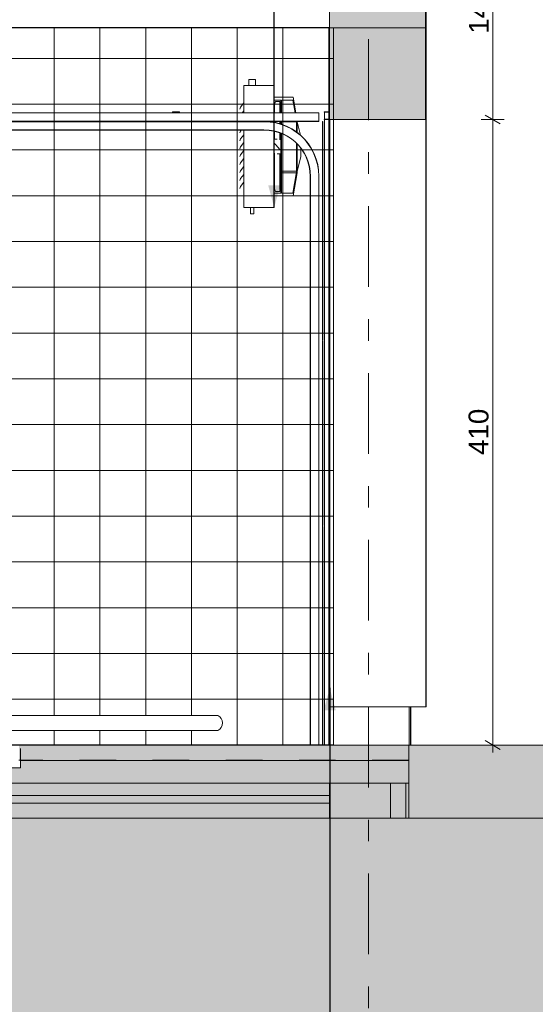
# Model space of a CAD drawing. Header units: centimetres. Extents: x -396 to 14490, y -515 to 1122.
# Tile 68 of 73: x 13399 to 13737, y -148 to 497. Entities that reach past the tile are written whole.
import ezdxf
from ezdxf.enums import TextEntityAlignment as Align

# ---------------------------------------------------------------- set-up
doc = ezdxf.new("R2010")
doc.units = ezdxf.units.CM
doc.header["$MEASUREMENT"] = 0
for name, pattern in [('DASHDOT', [25.4, 12.7, -6.35, 0, -6.35]), ('Przerywana (2)', [48, 24, -24]), ('Przerywana podwójnie', [109.361107, 52.916665, -21.166666, 14.111111, -21.166666]), ('Wipeout_Contour', [100, 0, -100])]:
    doc.linetypes.add(name, pattern=pattern)
for name, color, linetype in [('00 - SUFIT Z BLACHY', 7, 'Continuous'), ('131-Z Drogi', 7, 'Continuous'), ('299-A Wymiary Opisy', 7, 'Continuous'), ('410-K Osie główne', 7, 'Continuous'), ('420-K Ściany', 7, 'Continuous'), ('460 - Stropy', 7, 'Continuous'), ('Nowe_154-Z Ciepłociągi', 7, 'Continuous'), ('Nowe_Drzwi Archicad', 7, 'Continuous')]:
    doc.layers.add(name, color=color, linetype=linetype)
for name, color, linetype, lineweight in [('00 - SUFIT Z BLACHY_Nr_pióra__12', 7, 'Continuous', 13), ('00 - SUFIT Z BLACHY_Nr_pióra__30', 7, 'Continuous', 20), ('0_Nr_pióra__11', 7, 'Continuous', 0), ('0_Nr_pióra__12', 7, 'Continuous', 13), ('0_Nr_pióra__21', 7, 'Continuous', 20), ('0_Nr_pióra__23', 7, 'Continuous', 20), ('0_Nr_pióra__93', 9, 'Continuous', 20), ('131-Z Drogi_Nr_pióra__29', 7, 'Continuous', 20), ('299-A Wymiary Opisy_Nr_pióra__11', 7, 'Continuous', 0), ('410-K Osie główne_Nr_pióra__11', 7, 'Continuous', 0), ('420-K Ściany_Nr_pióra__12', 7, 'Continuous', 13), ('420-K Ściany_Nr_pióra__13', 7, 'Continuous', 25), ('420-K Ściany_Nr_pióra__27', 7, 'Continuous', 20), ('420-K Ściany_Nr_pióra__47', 7, 'Continuous', 20), ('420-K Ściany_Nr_pióra__7', 7, 'Continuous', 20), ('460 - Stropy_Nr_pióra__11', 7, 'Continuous', 0), ('460 - Stropy_Nr_pióra__29', 7, 'Continuous', 20), ('460 - Stropy_Nr_pióra__69', 7, 'Continuous', 20), ('460 - Stropy_Nr_pióra__9', 7, 'Continuous', 20), ('Nowe_154-Z Ciepłociągi_Nr_pióra__135', 5, 'Continuous', 13), ('Nowe_199-Z Wymiary i opisy_Nr_pióra__135', 5, 'Continuous', 20), ('Nowe_Drzwi Archicad_Nr_pióra__135', 5, 'Continuous', 13)]:
    doc.layers.add(name, color=color, linetype=linetype, lineweight=lineweight)
doc.layers.add('420-K Ściany_Nr_pióra__87', color=7, linetype='Continuous', lineweight=20, true_color=0xbfe1b7)
doc.layers.add('460 - Stropy_Nr_pióra__49', color=7, linetype='Continuous', lineweight=20, true_color=0xcfd8da)
doc.styles.add('STYL_AUTOMATYCZNY_1', font='arial.ttf')
doc.styles.add('STYL_AUTOMATYCZNY_2', font='arial.ttf')
doc.dimstyles.new('STYL_AUTOMATYCZNY__2', dxfattribs={"dimtxt": 13, "dimasz": 7.6, "dimexe": 0.18, "dimexo": 0.0625, "dimgap": 0, "dimtad": 1, "dimdec": 0, "dimzin": 0, "dimdsep": 46, "dimtxsty": 'STYL_AUTOMATYCZNY_1', "dimblk": 'ARROWHEAD_2', "dimblk1": 'ARROWHEAD_2', "dimblk2": 'ARROWHEAD_2', "dimcen": 0.09, "dimclrd": 7, "dimclre": 7, "dimclrt": 7, "dimadec": 0, "dimazin": 0, "dimtfac": 1, "dimtdec": 4, "dimtmove": 0, "dimatfit": 3, "dimfxl": 0, "dimtolj": 1, "dimtzin": 0, "dimarcsym": 0})
doc.dimstyles.new('STYL_AUTOMATYCZNY__3', dxfattribs={"dimtxt": 0.18, "dimasz": 14.592, "dimexe": 0.18, "dimexo": 0.0625, "dimgap": 0, "dimtad": 0, "dimtih": 1, "dimtoh": 1, "dimdec": 4, "dimzin": 0, "dimdsep": 46, "dimcen": 0.09, "dimadec": 0, "dimazin": 0, "dimtfac": 1, "dimtdec": 4, "dimtmove": 0, "dimatfit": 3, "dimldrblk": 'ARROWHEAD_5', "dimfxl": 0, "dimtolj": 1, "dimtzin": 0, "dimarcsym": 0})

# ---------------------------------------------------------------- blocks, each defined once
blk = doc.blocks.new('ElemPrzekroju_90_2', base_point=(13661.33, 21.87))
at = {"layer": '420-K Ściany', "linetype": 'Continuous', "lineweight": 0, "true_color": 0x000000}
blk.add_hatch(color=18, dxfattribs=at).paths.add_polyline_path([(13601.85, 431.87), (13664.85, 431.87), (13664.85, 491.87), (13601.85, 491.87)])
at = {"layer": '420-K Ściany_Nr_pióra__13', "color": 7, "linetype": 'Continuous', "lineweight": 25}
for q in [(13665.19, 491.87), (13665.04, 46.87)]:
    blk.add_line((13665.19, 46.87), q, dxfattribs=at)
at = {"layer": '420-K Ściany_Nr_pióra__27', "color": 7, "linetype": 'Continuous', "lineweight": 20}
blk.add_line((13664.85, 491.87), (13664.85, 431.87), dxfattribs=at)
at = {"layer": '420-K Ściany_Nr_pióra__27', "color": 7, "linetype": 'Continuous', "lineweight": 20, "flags": 128}
blk.add_lwpolyline([(13601.85, 491.87), (13601.85, 436.87), (13601.85, 431.87)], dxfattribs=at)
blk = doc.blocks.new('ElemPrzekroju_96_2', base_point=(13661.33, 21.87))
at = {"layer": '420-K Ściany', "linetype": 'Continuous', "lineweight": 0, "true_color": 0x000000}
for points in [[(13641.85, -3.18), (13601.85, -3.18), (13601.85, -138.13), (13641.85, -138.13)], [(13641.85, -3.13), (13641.85, -3.18), (13641.85, -138.13), (13641.9, -138.13), (13641.9, -3.13)], [(13651.9, -3.13), (13641.9, -3.13), (13641.9, -138.13), (13651.9, -138.13)], [(13653.9, -3.13), (13651.9, -3.13), (13651.9, -138.13), (13653.9, -138.13)]]:
    blk.add_hatch(color=18, dxfattribs=at).paths.add_polyline_path(points)
at = {"layer": '420-K Ściany_Nr_pióra__13', "color": 7, "linetype": 'Continuous', "lineweight": 25}
for p, q in [((13654.93, 46.87), (13654.93, 21.87)), ((13654.93, -78.13), (13654.93, -138.13)), ((13653.9, -138.13), (13654.93, -138.13))]:
    blk.add_line(p, q, dxfattribs=at)
at = {"layer": '420-K Ściany_Nr_pióra__27', "color": 7, "linetype": 'Przerywana (2)', "lineweight": 20}
blk.add_line((13641.9, -3.13), (13641.9, -138.13), dxfattribs=at)
at = {"layer": '420-K Ściany_Nr_pióra__27', "color": 7, "linetype": 'Continuous', "lineweight": 20}
for p in [(13601.85, -31.18), (13641.85, -138.13)]:
    blk.add_line(p, (13601.85, -138.13), dxfattribs=at)
at = {"layer": '420-K Ściany_Nr_pióra__27', "color": 7, "linetype": 'Continuous', "lineweight": 20, "flags": 128}
blk.add_lwpolyline([(13601.85, -3.18), (13601.85, -11.18), (13601.85, -16.18), (13601.85, -31.18)], dxfattribs=at)
at = {"layer": '420-K Ściany_Nr_pióra__47', "color": 7, "linetype": 'Continuous', "lineweight": 20}
for p, q in [((13651.9, -3.13), (13651.9, -138.13)), ((13653.9, -78.13), (13653.9, -138.13))]:
    blk.add_line(p, q, dxfattribs=at)
at = {"layer": '420-K Ściany_Nr_pióra__47', "color": 7, "linetype": 'Continuous', "lineweight": 20, "flags": 128}
blk.add_lwpolyline([(13653.9, -138.13), (13651.9, -138.13), (13641.9, -138.13)], dxfattribs=at)
at = {"layer": '420-K Ściany_Nr_pióra__7', "color": 7, "linetype": 'Continuous', "lineweight": 20}
blk.add_line((13641.9, -138.13), (13641.85, -138.13), dxfattribs=at)
at = {"layer": '420-K Ściany_Nr_pióra__7', "color": 7, "linetype": 'Continuous', "lineweight": 20, "flags": 128}
blk.add_lwpolyline([(13641.85, -3.13), (13641.85, -3.18), (13641.85, -138.13)], dxfattribs=at)
blk = doc.blocks.new('ElemPrzekroju_99_2', base_point=(13661.33, 21.87))
at = {"layer": '0_Nr_pióra__12', "color": 7, "linetype": 'Continuous', "lineweight": 13}
for p, q in [((13602.04, 21.87), (13602.04, 46.87)), ((13642.04, 46.87), (13642.09, 46.87)), ((13642.09, 46.87), (13652.09, 46.87)), ((13652.09, 46.87), (13654.09, 46.87)), ((13654.09, 46.87), (13654.09, 21.87))]:
    blk.add_line(p, q, dxfattribs=at)
at = {"layer": '0_Nr_pióra__23', "color": 7, "linetype": 'Continuous', "lineweight": 20, "flags": 128}
blk.add_lwpolyline([(13601.85, -3.13), (13641.85, -3.13), (13641.9, -3.13), (13651.9, -3.13), (13653.9, -3.13)], dxfattribs=at)
blk = doc.blocks.new('ElemPrzekroju_101_2', base_point=(13661.33, 21.87))
at = {"layer": '131-Z Drogi', "linetype": 'Continuous', "lineweight": 0, "true_color": 0x000000}
blk.add_hatch(color=18, dxfattribs=at).paths.add_polyline_path([(13976.78, 21.87), (13653.9, 21.87), (13653.9, -78.13), (13976.78, -78.13)])
at = {"layer": '131-Z Drogi_Nr_pióra__29', "color": 7, "linetype": 'Continuous', "lineweight": 20}
for p, q in [((13976.78, 21.87), (13653.9, 21.87)), ((13976.78, -78.13), (13653.9, -78.13))]:
    blk.add_line(p, q, dxfattribs=at)
at = {"layer": '131-Z Drogi_Nr_pióra__29', "color": 7, "linetype": 'Continuous', "lineweight": 20, "flags": 128}
blk.add_lwpolyline([(13653.9, 21.87), (13653.9, 11.87), (13653.9, 11.82), (13653.9, -3.13), (13653.9, -78.13)], dxfattribs=at)
blk = doc.blocks.new('ElemPrzekroju_102_2', base_point=(13661.33, 21.87))
at = {"layer": '460 - Stropy', "linetype": 'Continuous', "lineweight": 0, "true_color": 0x000000}
for points in [[(13653.9, 21.87), (13399.24, 21.87), (13399.24, 11.87), (13653.9, 11.87)], [(10602.63, -3.13), (10614.68, -3.13), (10614.68, -3.18), (10654.68, -3.18), (13601.85, -3.18), (13641.85, -3.18), (13641.85, -3.13), (13653.9, -3.13), (13653.9, 11.82), (13399.24, 11.82), (13399.24, 6.87), (11299.24, 6.87), (11299.24, 11.82), (10602.63, 11.82)], [(13653.9, 11.87), (13399.24, 11.87), (13399.24, 11.82), (13653.9, 11.82)], [(10654.68, -11.18), (13601.85, -11.18), (13601.85, -3.18), (10654.68, -3.18)], [(10654.68, -16.18), (13601.85, -16.18), (13601.85, -11.18), (10654.68, -11.18)], [(10654.68, -31.18), (13601.85, -31.18), (13601.85, -16.18), (10654.68, -16.18)]]:
    blk.add_hatch(color=18, dxfattribs=at).paths.add_polyline_path(points)
at = {"layer": '460 - Stropy_Nr_pióra__29', "color": 7, "linetype": 'Przerywana (2)', "lineweight": 20}
blk.add_line((13653.9, 11.87), (13399.24, 11.87), dxfattribs=at)
at = {"layer": '460 - Stropy_Nr_pióra__29', "color": 7, "linetype": 'Continuous', "lineweight": 20}
blk.add_line((13601.85, -3.18), (10654.68, -3.18), dxfattribs=at)
at = {"layer": '460 - Stropy_Nr_pióra__49', "color": 254, "linetype": 'Continuous', "lineweight": 20, "true_color": 0xcfd8da}
blk.add_line((13601.85, -31.18), (10654.68, -31.18), dxfattribs=at)
at = {"layer": '460 - Stropy_Nr_pióra__69', "color": 7, "linetype": 'Continuous', "lineweight": 20}
for p, q in [((13597.34, 21.87), (13399.24, 21.87)), ((13653.9, 21.87), (13597.35, 21.87)), ((13601.85, -11.18), (10654.68, -11.18)), ((13601.85, -16.18), (10654.68, -16.18))]:
    blk.add_line(p, q, dxfattribs=at)
at = {"layer": '460 - Stropy_Nr_pióra__9', "color": 7, "linetype": 'Continuous', "lineweight": 20}
blk.add_line((13653.9, 11.82), (13399.24, 11.82), dxfattribs=at)
blk = doc.blocks.new('ElemPrzekroju_148_2', base_point=(13661.33, 21.87))
at = {"layer": '00 - SUFIT Z BLACHY', "linetype": 'Continuous', "lineweight": 0, "true_color": 0x000000}
blk.add_hatch(color=18, dxfattribs=at).paths.add_polyline_path([(13601.85, 574.7), (13601.85, 491.87), (13664.85, 491.87), (13664.85, 574.71)])
at = {"layer": '00 - SUFIT Z BLACHY_Nr_pióra__12', "color": 7, "linetype": 'Continuous', "lineweight": 13}
blk.add_line((13665.19, 491.87), (13665.19, 574.04), dxfattribs=at)
at = {"layer": '00 - SUFIT Z BLACHY_Nr_pióra__30', "color": 7, "linetype": 'Continuous', "lineweight": 20}
for p, q in [((13664.85, 574.71), (13601.85, 574.7)), ((13601.85, 574.7), (13601.85, 491.87)), ((13664.85, 574.71), (13664.85, 491.87)), ((13664.85, 491.87), (13601.85, 491.87))]:
    blk.add_line(p, q, dxfattribs=at)
blk = doc.blocks.new('ElemPrzekroju_158_2', base_point=(13661.33, 21.87))
at = {"layer": '0_Nr_pióra__12', "color": 7, "linetype": 'Continuous', "lineweight": 13}
for p, q in [((13602.04, 46.87), (13602.04, 431.87)), ((13664.85, 431.87), (13665.04, 431.87)), ((13665.04, 431.87), (13665.04, 46.87)), ((13642.04, 46.87), (13602.04, 46.87)), ((13665.04, 46.87), (13654.09, 46.87))]:
    blk.add_line(p, q, dxfattribs=at)
at = {"layer": '0_Nr_pióra__23', "color": 7, "linetype": 'Continuous', "lineweight": 20}
blk.add_line((13664.85, 431.87), (13601.85, 431.87), dxfattribs=at)
blk = doc.blocks.new('ElemPrzekroju_160_2', base_point=(13661.33, 21.87))
at = {"layer": '0_Nr_pióra__11', "color": 7, "linetype": 'DASHDOT', "lineweight": 0}
blk.add_line((11299.24, 6.87), (13399.24, 6.87), dxfattribs=at)
at = {"layer": '0_Nr_pióra__11', "color": 7, "linetype": 'DASHDOT', "lineweight": 0, "flags": 128}
blk.add_lwpolyline([(13399.24, 6.87), (13399.24, 11.82), (13399.24, 11.87), (13399.24, 21.87)], dxfattribs=at)
blk = doc.blocks.new('ElemPrzekroju_161_2', base_point=(13661.33, 21.87))
at = {"layer": '460 - Stropy', "linetype": 'Continuous', "lineweight": 0, "true_color": 0x000000}
blk.add_hatch(color=18, dxfattribs=at).paths.add_polyline_path([(13398.24, 11.87), (13399.24, 11.87), (13399.24, 21.87), (13398.24, 21.87)])
at = {"layer": '460 - Stropy_Nr_pióra__11', "color": 7, "linetype": 'Continuous', "lineweight": 0}
for p, q in [((13399.24, 21.87), (13398.24, 21.87)), ((13399.24, 11.87), (13398.24, 11.87))]:
    blk.add_line(p, q, dxfattribs=at)
blk = doc.blocks.new('ElemPrzekroju_167_2', base_point=(13661.33, 21.87))
at = {"layer": '420-K Ściany_Nr_pióra__12', "color": 7, "linetype": 'Continuous', "lineweight": 13}
for p, q in [((13665.23, 46.87), (13665.23, 574.04)), ((13665.19, 46.87), (13665.23, 46.87))]:
    blk.add_line(p, q, dxfattribs=at)
blk = doc.blocks.new('ElemPrzekroju_169_2', base_point=(13661.33, 21.87))
at = {"layer": '420-K Ściany_Nr_pióra__13', "color": 7, "linetype": 'Continuous', "lineweight": 25}
blk.add_line((13601.85, 491.87), (10655.46, 491.87), dxfattribs=at)
blk = doc.blocks.new('ElemPrzekroju_185_2', base_point=(13661.33, 21.87))
at = {"layer": '420-K Ściany_Nr_pióra__87', "color": 9, "linetype": 'Continuous', "lineweight": 20, "true_color": 0xbfe1b7}
for p, q in [((13597.4, 46.87), (13597.39, 46.87)), ((13601.85, -138.13), (11351.56, -138.13))]:
    blk.add_line(p, q, dxfattribs=at)
blk = doc.blocks.new('ElemPrzekroju_230_2', base_point=(13661.33, 21.87))
at = {"layer": 'Nowe_154-Z Ciepłociągi_Nr_pióra__135', "color": 5, "linetype": 'Continuous', "lineweight": 13}
for p, q in [((13545.62, 436.27), (13545.62, 454.11)), ((13565.62, 454.11), (13545.62, 454.11)), ((13548.92, 458.11), (13549, 458.11)), ((13548.92, 454.11), (13548.92, 458.11)), ((13549, 458.11), (13549.22, 458.11)), ((13549.22, 458.11), (13549.57, 458.11)), ((13549.57, 458.11), (13550.02, 458.11)), ((13550.02, 458.11), (13550.55, 458.11)), ((13550.55, 458.11), (13551.12, 458.11)), ((13551.12, 458.11), (13551.69, 458.11)), ((13551.69, 458.11), (13552.22, 458.11)), ((13552.22, 458.11), (13552.68, 458.11)), ((13552.68, 458.11), (13553.03, 458.11)), ((13553.03, 458.11), (13553.25, 458.11)), ((13553.25, 458.11), (13553.32, 458.11)), ((13553.32, 454.11), (13553.32, 458.11)), ((13565.62, 436.27), (13565.62, 454.11)), ((13578.11, 446.49), (13565.62, 446.49)), ((13579.88, 436.27), (13578.11, 446.49)), ((13543.12, 438.71), (13543.52, 439.91)), ((13543.52, 439.91), (13545.62, 442.71)), ((13565.62, 444.59), (13569.88, 444.59)), ((13565.78, 440.81), (13565.75, 439.83)), ((13565.75, 439.83), (13565.75, 436.27)), ((13565.87, 441.73), (13565.78, 440.81)), ((13566.02, 442.52), (13565.87, 441.73)), ((13566.21, 443.12), (13566.02, 442.52)), ((13566.43, 443.5), (13566.21, 443.12)), ((13566.66, 443.63), (13566.43, 443.5)), ((13569.41, 443.63), (13566.66, 443.63)), ((13569.41, 436.27), (13569.41, 443.63)), ((13569.88, 444.59), (13569.88, 436.27)), ((13570.35, 436.27), (13570.35, 444.59)), ((13570.35, 444.59), (13577.86, 444.59)), ((13577.86, 444.59), (13579.31, 436.27)), ((13544.69, 436.27), (13545.62, 437.51)), ((13565.62, 429.95), (13565.62, 430.57)), ((13565.75, 430.57), (13565.75, 429.93)), ((13569.41, 429.05), (13569.41, 430.57)), ((13569.88, 430.57), (13569.88, 428.92)), ((13570.35, 428.79), (13570.35, 430.57)), ((13570.35, 430.3), (13580.28, 430.3)), ((13580.28, 430.57), (13580.28, 423.7)), ((13580.76, 423.32), (13580.76, 430.57)), ((13580.76, 430.3), (13582.93, 421.56)), ((13543.12, 423.11), (13543.52, 424.31)), ((13543.52, 424.31), (13543.94, 424.87)), ((13543.52, 419.11), (13545.62, 421.91)), ((13545.62, 374.11), (13545.62, 424.87)), ((13565.62, 374.11), (13565.62, 424.16)), ((13565.75, 424.13), (13565.75, 418.87)), ((13569.41, 418.43), (13569.41, 423.04)), ((13569.88, 422.86), (13569.88, 383.63)), ((13570.35, 383.63), (13570.35, 422.68)), ((13543.12, 417.91), (13543.52, 419.11)), ((13543.12, 412.71), (13543.52, 413.91)), ((13543.52, 413.91), (13545.62, 416.71)), ((13565.62, 418.87), (13567.64, 418.87)), ((13565.78, 416.12), (13565.75, 416.15)), ((13565.87, 416.02), (13565.78, 416.12)), ((13566.02, 415.86), (13565.87, 416.02)), ((13566.21, 415.66), (13566.02, 415.86)), ((13566.43, 415.42), (13566.21, 415.66)), ((13566.66, 415.16), (13566.43, 415.42)), ((13569.41, 412.21), (13566.66, 415.16)), ((13569.41, 418.87), (13569.88, 418.87)), ((13580.28, 416.18), (13580.28, 397.57)), ((13580.76, 396.97), (13580.76, 415.7)), ((13543.12, 407.51), (13543.52, 408.71)), ((13543.52, 408.71), (13545.62, 411.51)), ((13565.62, 409.35), (13565.75, 409.35)), ((13565.75, 388.4), (13565.75, 409.85)), ((13567.64, 409.35), (13569.88, 409.35)), ((13569.41, 409.35), (13569.41, 384.59)), ((13580.76, 397.92), (13583.12, 407.44)), ((13583.12, 412.96), (13583.12, 412.39)), ((13583.12, 412.39), (13583.12, 410.78)), ((13583.12, 410.78), (13583.12, 409.4)), ((13583.12, 409.4), (13583.12, 408.34)), ((13583.12, 408.34), (13583.12, 407.67)), ((13583.12, 407.67), (13583.12, 407.44)), ((13543.12, 402.31), (13543.52, 403.51)), ((13543.52, 403.51), (13545.62, 406.31)), ((13543.52, 398.31), (13545.62, 401.11)), ((13543.12, 397.11), (13543.52, 398.31)), ((13543.52, 393.11), (13545.62, 395.91)), ((13570.35, 397.92), (13580.28, 397.92)), ((13570.35, 396.97), (13580.18, 396.97)), ((13580.28, 397.57), (13577.86, 383.63)), ((13578.11, 381.73), (13580.76, 396.97)), ((13543.12, 391.91), (13543.52, 393.11)), ((13543.12, 386.71), (13543.52, 387.91)), ((13543.52, 387.91), (13545.62, 390.71)), ((13565.78, 387.41), (13565.75, 388.4)), ((13565.87, 386.49), (13565.78, 387.41)), ((13569.88, 383.63), (13565.62, 383.63)), ((13565.62, 381.73), (13578.11, 381.73)), ((13566.02, 385.7), (13565.87, 386.49)), ((13566.21, 385.1), (13566.02, 385.7)), ((13566.43, 384.72), (13566.21, 385.1)), ((13566.66, 384.59), (13566.43, 384.72)), ((13569.41, 384.59), (13566.66, 384.59)), ((13577.86, 383.63), (13570.35, 383.63)), ((13565.62, 374.11), (13545.62, 374.11)), ((13550.07, 374.11), (13550.07, 370.11)), ((13550.11, 370.11), (13550.07, 370.11)), ((13550.21, 370.11), (13550.11, 370.11)), ((13550.38, 370.11), (13550.21, 370.11)), ((13550.6, 370.11), (13550.38, 370.11)), ((13550.85, 370.11), (13550.6, 370.11)), ((13551.12, 370.11), (13550.85, 370.11)), ((13551.39, 370.11), (13551.12, 370.11)), ((13551.65, 370.11), (13551.39, 370.11)), ((13551.86, 370.11), (13551.65, 370.11)), ((13552.03, 370.11), (13551.86, 370.11)), ((13552.14, 370.11), (13552.03, 370.11)), ((13552.17, 370.11), (13552.14, 370.11)), ((13552.17, 374.11), (13552.17, 370.11))]:
    blk.add_line(p, q, dxfattribs=at)
blk = doc.blocks.new('ElemPrzekroju_250_2', base_point=(13661.33, 21.87))
at = {"layer": 'Nowe_Drzwi Archicad_Nr_pióra__135', "linetype": 'Continuous', "lineweight": 0, "true_color": 0x00003f}
for points in [[(13597.34, 425.53), (13597.34, 291.82), (13597.35, 291.82), (13597.35, 425.53)], [(13597.34, 287.28), (13597.35, 287.28), (13597.35, 291.82), (13597.34, 291.82)], [(13597.34, 286.77), (13597.34, 281.73), (13597.35, 281.73), (13597.35, 286.77)], [(13597.34, 281.22), (13597.34, 276.68), (13597.35, 276.68), (13597.35, 281.22)], [(13597.34, 276.68), (13597.34, 273.66), (13597.35, 273.66), (13597.35, 276.68)], [(13597.34, 273.66), (13597.34, 170.22), (13597.35, 170.22), (13597.35, 273.66)], [(13597.34, 165.68), (13597.35, 165.68), (13597.35, 170.22), (13597.34, 170.22)], [(13597.34, 165.17), (13597.34, 162.14), (13597.35, 162.14), (13597.35, 165.17)], [(13597.34, 162.14), (13597.34, 26.92), (13597.35, 26.92), (13597.35, 162.14)], [(13597.34, 21.87), (13597.35, 21.87), (13597.35, 26.92), (13597.34, 26.92)]]:
    blk.add_hatch(color=178, dxfattribs=at).paths.add_polyline_path(points)
at = {"layer": 'Nowe_Drzwi Archicad_Nr_pióra__135', "color": 5, "linetype": 'Continuous', "lineweight": 20}
for p, q in [((13133.25, 436.27), (13133.25, 430.57)), ((13498.98, 436.67), (13498.98, 436.87)), ((13503.48, 436.87), (13498.98, 436.87)), ((13503.48, 436.67), (13498.98, 436.67)), ((13499, 436.27), (13499, 436.67)), ((13503.48, 436.67), (13503.48, 436.87)), ((13503.48, 436.87), (13503.5, 436.87)), ((13503.5, 436.67), (13503.48, 436.67)), ((13503.5, 436.87), (13503.5, 436.67)), ((13503.5, 436.27), (13503.5, 436.67)), ((13594.94, 436.27), (13594.94, 436.12)), ((13594.94, 436.12), (13594.94, 436.27)), ((13594.94, 436.12), (13594.94, 430.73)), ((13562.96, 430.21), (13559.07, 430.42)), ((13562.97, 430.37), (13559.08, 430.57)), ((13559.08, 430.57), (13594.94, 430.57)), ((13566.63, 429.63), (13562.96, 430.21)), ((13566.66, 429.79), (13562.97, 430.37)), ((13562.98, 430.37), (13562.97, 430.37)), ((13570.22, 428.67), (13566.63, 429.63)), ((13570.27, 428.82), (13566.66, 429.79)), ((13566.67, 429.79), (13566.66, 429.79)), ((13573.69, 427.33), (13570.22, 428.67)), ((13573.76, 427.48), (13570.27, 428.82)), ((13573.76, 427.48), (13570.27, 428.82)), ((13570.27, 428.82), (13570.27, 428.82)), ((13577.01, 425.65), (13573.69, 427.33)), ((13577.09, 425.78), (13573.76, 427.48)), ((13577.09, 425.78), (13573.76, 427.48)), ((13594.94, 430.73), (13594.94, 430.57)), ((13594.94, 430.57), (13594.94, 430.73)), ((13145.24, 425.03), (13145.24, 424.87)), ((13558.93, 425.03), (13145.24, 425.03)), ((13558.93, 424.87), (13145.24, 424.87)), ((13562.39, 424.85), (13558.93, 425.03)), ((13562.38, 424.69), (13558.93, 424.87)), ((13565.48, 424.2), (13562.38, 424.69)), ((13562.4, 424.85), (13562.39, 424.85)), ((13565.51, 424.36), (13562.39, 424.85)), ((13568.51, 423.39), (13565.48, 424.2)), ((13565.51, 424.36), (13565.51, 424.36)), ((13568.56, 423.54), (13565.51, 424.36)), ((13571.44, 422.27), (13568.51, 423.39)), ((13571.5, 422.41), (13568.56, 423.54)), ((13568.56, 423.54), (13568.56, 423.54)), ((13571.5, 422.41), (13568.56, 423.54)), ((13574.23, 420.84), (13571.44, 422.27)), ((13574.32, 420.98), (13571.5, 422.41)), ((13574.31, 420.98), (13571.5, 422.41)), ((13576.86, 419.13), (13574.23, 420.84)), ((13576.96, 419.26), (13574.31, 420.98)), ((13576.96, 419.26), (13574.32, 420.98)), ((13580.13, 423.62), (13577.01, 425.65)), ((13580.22, 423.75), (13577.09, 425.78)), ((13580.22, 423.75), (13577.09, 425.78)), ((13583.02, 421.28), (13580.13, 423.62)), ((13583.12, 421.4), (13580.22, 423.75)), ((13583.13, 421.4), (13580.22, 423.75)), ((13585.65, 418.65), (13583.02, 421.28)), ((13585.76, 418.76), (13583.12, 421.4)), ((13585.77, 418.76), (13583.13, 421.4)), ((13597.34, 425.53), (13597.34, 425.53)), ((13597.35, 425.53), (13597.35, 425.53)), ((13579.3, 417.16), (13576.86, 419.13)), ((13579.41, 417.27), (13576.96, 419.26)), ((13579.41, 417.27), (13576.96, 419.26)), ((13581.52, 414.94), (13579.3, 417.16)), ((13581.64, 415.04), (13579.41, 417.27)), ((13581.64, 415.04), (13579.41, 417.27)), ((13583.5, 412.5), (13581.52, 414.94)), ((13583.63, 412.59), (13581.64, 415.04)), ((13583.63, 412.59), (13581.64, 415.04)), ((13587.99, 415.76), (13585.65, 418.65)), ((13588.12, 415.85), (13585.76, 418.76)), ((13588.12, 415.85), (13585.77, 418.76)), ((13590.01, 412.64), (13587.99, 415.76)), ((13590.15, 412.72), (13588.12, 415.85)), ((13590.15, 412.72), (13588.12, 415.85)), ((13585.21, 409.87), (13583.5, 412.5)), ((13585.35, 409.95), (13583.63, 412.59)), ((13585.35, 409.95), (13583.63, 412.59)), ((13586.63, 407.07), (13585.21, 409.87)), ((13586.78, 407.13), (13585.35, 409.95)), ((13586.78, 407.13), (13585.35, 409.95)), ((13587.76, 404.14), (13586.63, 407.07)), ((13587.91, 404.19), (13586.78, 407.13)), ((13587.91, 404.19), (13586.78, 407.13)), ((13591.7, 409.33), (13590.01, 412.64)), ((13591.85, 409.39), (13590.15, 412.72)), ((13591.85, 409.39), (13590.15, 412.72)), ((13593.03, 405.85), (13591.7, 409.33)), ((13593.19, 405.9), (13591.85, 409.39)), ((13593.19, 405.9), (13591.85, 409.39)), ((13588.57, 401.11), (13587.76, 404.14)), ((13588.73, 401.14), (13587.91, 404.19)), ((13588.72, 401.14), (13587.91, 404.19)), ((13589.06, 398.01), (13588.57, 401.11)), ((13589.22, 398.02), (13588.72, 401.14)), ((13589.22, 398.02), (13588.73, 401.14)), ((13594, 402.26), (13593.03, 405.85)), ((13594.15, 402.29), (13593.19, 405.9)), ((13594.16, 402.29), (13593.19, 405.9)), ((13594.58, 398.59), (13594, 402.26)), ((13594.74, 398.6), (13594.15, 402.29)), ((13594.74, 398.6), (13594.16, 402.29)), ((13589.24, 394.56), (13589.06, 398.01)), ((13589.4, 394.56), (13589.22, 398.02)), ((13589.4, 394.56), (13589.22, 398.02)), ((13589.24, 21.87), (13589.24, 394.56)), ((13589.4, 21.87), (13589.4, 394.56)), ((13589.4, 21.87), (13589.4, 394.56)), ((13594.78, 394.7), (13594.58, 398.59)), ((13594.94, 394.71), (13594.74, 398.6)), ((13594.94, 394.71), (13594.74, 398.6)), ((13594.78, 21.87), (13594.78, 394.7)), ((13594.94, 21.87), (13594.94, 394.71)), ((13594.94, 21.87), (13594.94, 394.71)), ((13597.34, 291.82), (13597.34, 291.82)), ((13597.35, 291.82), (13597.35, 291.82)), ((13597.35, 287.28), (13597.34, 287.28)), ((13597.34, 286.77), (13597.34, 281.73)), ((13597.35, 286.77), (13597.34, 286.77)), ((13597.35, 286.77), (13597.35, 281.73)), ((13597.35, 281.73), (13597.34, 281.73)), ((13597.35, 281.22), (13597.34, 281.22)), ((13597.34, 276.68), (13597.34, 276.68)), ((13597.35, 276.68), (13597.35, 276.68)), ((13597.35, 165.68), (13597.34, 165.68)), ((13597.35, 165.17), (13597.34, 165.17)), ((13597.34, 162.14), (13597.34, 162.14)), ((13597.35, 162.14), (13597.35, 162.14)), ((13597.34, 26.92), (13597.34, 26.92)), ((13597.35, 26.92), (13597.35, 26.92)), ((13597.35, 21.87), (13597.34, 21.87))]:
    blk.add_line(p, q, dxfattribs=at)
at = {"layer": 'Nowe_Drzwi Archicad_Nr_pióra__135', "color": 5, "linetype": 'Continuous', "lineweight": 13}
for p, q in [((13597.53, 425.53), (13597.35, 425.53)), ((13597.35, 425.53), (13597.53, 425.53)), ((13597.53, 291.82), (13597.53, 425.53)), ((13597.53, 425.53), (13597.53, 291.82)), ((13597.35, 291.82), (13597.53, 291.82)), ((13597.53, 291.82), (13597.35, 291.82)), ((13597.35, 287.28), (13597.54, 287.28)), ((13597.54, 286.77), (13597.35, 286.77)), ((13597.54, 165.68), (13597.54, 286.77)), ((13597.35, 281.73), (13597.39, 281.73)), ((13597.39, 281.22), (13597.35, 281.22)), ((13597.38, 281.73), (13597.38, 281.22)), ((13597.39, 281.73), (13597.39, 281.22)), ((13597.39, 21.87), (13597.39, 281.22)), ((13597.39, 281.22), (13597.39, 281.22)), ((13597.53, 281.95), (13597.4, 281.95)), ((13597.4, 281.95), (13597.4, 170.22)), ((13597.4, 170.22), (13597.4, 281.73)), ((13597.4, 281.73), (13597.53, 281.73)), ((13597.53, 170.22), (13597.53, 281.95)), ((13597.53, 281.73), (13597.53, 170.22)), ((13597.38, 273.66), (13597.35, 273.66)), ((13597.35, 273.66), (13597.38, 273.66)), ((13597.38, 271.64), (13597.38, 276.68)), ((13597.38, 276.68), (13597.39, 21.87)), ((13597.38, 273.66), (13597.38, 170.22)), ((13597.38, 175.26), (13597.38, 271.64)), ((13597.38, 165.68), (13597.38, 175.26)), ((13597.35, 170.22), (13597.38, 170.22)), ((13597.38, 170.22), (13597.35, 170.22)), ((13597.4, 170.22), (13597.4, 170.22)), ((13597.53, 170.22), (13597.4, 170.22)), ((13597.35, 165.68), (13597.38, 165.68)), ((13597.38, 165.17), (13597.35, 165.17)), ((13597.38, 162.14), (13597.35, 162.14)), ((13597.35, 162.14), (13597.38, 162.14)), ((13597.38, 165.68), (13597.38, 165.17)), ((13597.38, 160.13), (13597.38, 165.17)), ((13597.38, 162.14), (13597.38, 26.92)), ((13597.39, 165.68), (13597.54, 165.68)), ((13597.54, 165.17), (13597.39, 165.17)), ((13597.54, 21.87), (13597.54, 165.17)), ((13597.38, 63.75), (13597.38, 160.13)), ((13597.4, 160.63), (13597.4, 160.63)), ((13597.4, 160.63), (13597.4, 26.92)), ((13597.4, 26.92), (13597.4, 160.63)), ((13597.4, 160.63), (13597.53, 160.63)), ((13597.53, 26.92), (13597.53, 160.63)), ((13597.53, 160.63), (13597.53, 26.92)), ((13597.38, 21.87), (13597.38, 63.75)), ((13597.35, 26.92), (13597.38, 26.92)), ((13597.38, 26.92), (13597.35, 26.92)), ((13597.4, 26.92), (13597.4, 26.92)), ((13597.53, 26.92), (13597.4, 26.92))]:
    blk.add_line(p, q, dxfattribs=at)
at = {"layer": 'Nowe_Drzwi Archicad_Nr_pióra__135', "color": 5, "linetype": 'Continuous', "lineweight": 20, "flags": 128}
for points in [[(13597.34, 281.22), (13597.34, 276.68), (13597.34, 273.66), (13597.34, 170.22), (13597.34, 165.68)], [(13597.35, 281.22), (13597.35, 276.68), (13597.35, 273.66), (13597.35, 170.22), (13597.35, 165.68)], [(13597.35, 273.66), (13597.35, 273.66), (13597.34, 273.66), (13597.34, 273.66)], [(13597.35, 170.22), (13597.35, 170.22), (13597.34, 170.22), (13597.34, 170.22)], [(13597.34, 165.17), (13597.34, 162.14), (13597.34, 26.92), (13597.34, 21.87)], [(13597.35, 165.17), (13597.35, 162.14), (13597.35, 26.92), (13597.35, 21.87)]]:
    blk.add_lwpolyline(points, dxfattribs=at)
at = {"color": 254, "linetype": 'Wipeout_Contour', "lineweight": 0, "ltscale": 52608.461125}
blk.add_wipeout([(13145.05, 436.27), (13144.89, 436.27), (13144.89, 430.57), (13145.05, 430.57)], dxfattribs=at).dxf.layer = 'Nowe_Drzwi Archicad'
at = {"color": 254, "linetype": 'Wipeout_Contour', "lineweight": 0, "ltscale": 108856.063911}
blk.add_wipeout([(13601.85, 431.87), (13601.85, 436.87), (13598.35, 436.87), (13598.35, 436.72), (13601.69, 436.72), (13601.69, 432.03), (13598.35, 432.03), (13598.35, 431.87)], dxfattribs=at).dxf.layer = 'Nowe_Drzwi Archicad'
at = {"layer": 'Nowe_Drzwi Archicad_Nr_pióra__135', "linetype": 'Continuous', "lineweight": 0, "true_color": 0x00003f}
blk.add_hatch(color=178, dxfattribs=at).paths.add_polyline_path([(13597.34, 430.57), (13597.34, 425.53), (13597.35, 425.53), (13597.35, 430.57)])
at = {"layer": 'Nowe_Drzwi Archicad_Nr_pióra__135', "color": 5, "linetype": 'Continuous', "lineweight": 20}
for p, q in [((13133.25, 436.27), (13144.89, 436.27)), ((13144.89, 436.27), (13144.89, 430.57)), ((13145.05, 436.27), (13144.89, 436.27)), ((13145.05, 436.27), (13145.24, 436.27)), ((13145.05, 436.27), (13145.05, 430.57)), ((13145.24, 436.27), (13145.24, 436.12)), ((13145.24, 436.27), (13594.94, 436.27)), ((13145.24, 436.12), (13145.24, 430.73)), ((13145.24, 436.12), (13594.94, 436.12)), ((13598.35, 436.87), (13598.35, 436.72)), ((13601.85, 436.87), (13598.35, 436.87)), ((13601.69, 436.72), (13598.35, 436.72)), ((13598.54, 432.03), (13598.54, 436.72)), ((13601.69, 436.72), (13601.69, 432.03)), ((13133.25, 430.57), (13144.89, 430.57)), ((13145.05, 430.57), (13144.89, 430.57)), ((13145.05, 430.57), (13145.24, 430.57)), ((13145.24, 430.73), (13145.24, 430.57)), ((13145.24, 430.73), (13594.94, 430.73)), ((13145.24, 430.57), (13145.24, 430.42)), ((13145.24, 430.57), (13559.08, 430.57)), ((13145.24, 430.42), (13145.24, 425.03)), ((13559.07, 430.42), (13145.24, 430.42)), ((13597.35, 430.57), (13597.34, 430.57)), ((13598.35, 432.03), (13598.35, 431.87)), ((13601.69, 432.03), (13598.35, 432.03)), ((13601.85, 431.87), (13598.35, 431.87)), ((13598.54, 21.87), (13598.54, 431.87))]:
    blk.add_line(p, q, dxfattribs=at)
at = {"layer": 'Nowe_Drzwi Archicad_Nr_pióra__135', "color": 5, "linetype": 'Continuous', "lineweight": 13}
for p, q in [((13597.54, 430.57), (13597.35, 430.57)), ((13597.54, 287.28), (13597.54, 430.57))]:
    blk.add_line(p, q, dxfattribs=at)
at = {"layer": 'Nowe_Drzwi Archicad_Nr_pióra__135', "color": 5, "linetype": 'Continuous', "lineweight": 20, "flags": 128}
for points in [[(13597.34, 430.57), (13597.34, 425.53), (13597.34, 291.82), (13597.34, 287.28)], [(13597.35, 430.57), (13597.35, 425.53), (13597.35, 291.82), (13597.35, 287.28)]]:
    blk.add_lwpolyline(points, dxfattribs=at)
blk = doc.blocks.new('*D319', base_point=(13661.33, 21.87))
at = {"layer": '299-A Wymiary Opisy_Nr_pióra__11', "color": 7, "linetype": 'Continuous', "lineweight": 0}
for p, q in [((13703.89, 434.76), (13713.89, 428.99)), ((13716.39, 431.87), (13701.39, 431.87)), ((13708.89, 21.87), (13708.89, 431.87)), ((13716.39, 21.87), (13701.39, 21.87)), ((13703.89, 24.76), (13713.89, 18.99)), ((13708.89, 16.98), (13708.89, 21.87))]:
    blk.add_line(p, q, dxfattribs=at)
at = {"layer": '299-A Wymiary Opisy_Nr_pióra__11', "color": 7, "lineweight": 0, "insert": (13706.29, 212), "char_height": 13, "attachment_point": 7, "rotation": 90, "style": 'STYL_AUTOMATYCZNY_1'}
blk.add_mtext('\\A1;{\\pql;\\fArial|b0|i0|c238|p0;\\W1.000000;410}', dxfattribs=at)
blk = doc.blocks.new('ARROWHEAD_2')
at = {"color": 0, "linetype": 'Continuous', "lineweight": 0}
for p, q in [((0, 0), (-1, 0)), ((-0.378, -0.655), (0.378, 0.655))]:
    blk.add_line(p, q, dxfattribs=at)
blk = doc.blocks.new('*D320', base_point=(13661.33, 21.87))
at = {"layer": '299-A Wymiary Opisy_Nr_pióra__11', "color": 7, "linetype": 'Continuous', "lineweight": 0}
for p, q in [((13713.89, 571.15), (13703.89, 576.92)), ((13708.89, 574.04), (13708.89, 578.93)), ((13716.39, 574.04), (13701.39, 574.04)), ((13708.89, 431.87), (13708.89, 574.04)), ((13703.89, 434.76), (13713.89, 428.99)), ((13716.39, 431.87), (13701.39, 431.87))]:
    blk.add_line(p, q, dxfattribs=at)
at = {"layer": '299-A Wymiary Opisy_Nr_pióra__11', "color": 7, "lineweight": 0, "insert": (13706.29, 488.08), "char_height": 13, "attachment_point": 7, "rotation": 90, "style": 'STYL_AUTOMATYCZNY_1'}
blk.add_mtext('\\A1;{\\pql;\\fArial|b0|i0|c238|p0;\\W1.000000;142}', dxfattribs=at)
blk = doc.blocks.new('ARROWHEAD_5')
at = {"linetype": 'Continuous', "lineweight": 0}
blk.add_hatch(color=0, dxfattribs=at).paths.add_polyline_path([(-1, 0.2679), (0, 0), (-1, -0.2679)])
at = {"color": 0, "linetype": 'Continuous', "lineweight": 0}
blk.add_line((0, 0), (-1, 0), dxfattribs=at)
blk = doc.blocks.new('Standardowy znacznik osi[14]_2', base_point=(13627.52, 1021.87))
at = {"layer": '410-K Osie główne_Nr_pióra__11', "color": 7, "linetype": 'Przerywana podwójnie', "lineweight": 0}
blk.add_line((13627.52, 921.87), (13627.52, -278.13), dxfattribs=at)
at = {"layer": '410-K Osie główne_Nr_pióra__11', "color": 7, "lineweight": 0, "style": 'STYL_AUTOMATYCZNY_2'}
for tag, p in [('AC_MarkerText_1_0', (13627.52, 1044.37)), ('AC_MarkerText_1_1', (13627.52, -385.63))]:
    blk.add_attdef(tag, text='', height=15, rotation=360, dxfattribs=at).set_placement(p, align=Align.TOP_CENTER)

msp = doc.modelspace()

# ---------------------------------------------------------------- hatches: boundary and pattern name
at = {"layer": '0_Nr_pióra__93', "linetype": 'Continuous', "lineweight": 20}
h = msp.add_hatch(dxfattribs=at)
h.set_pattern_fill('Siatka_30x30_0002', color=9, style=0, pattern_type=2)
h.set_pattern_definition([(0, (13661.33, 21.874), (0, 30), []), (90, (13661.33, 21.874), (-30, 0), [])])
h.paths.add_polyline_path([(10667.32, 491.87), (10667.32, 436.27), (11040.39, 436.27), (11040.39, 439.21), (11081.04, 439.21), (11081.04, 442.37), (11081.04, 447.37), (11161.61, 447.37), (11166.54, 447.37), (11166.54, 442.37), (11166.54, 441.87), (11245.39, 441.87), (11245.39, 41.26), (11775.02, 41.26), (11775.02, 391.87), (11882.96, 391.87), (11882.96, 441.87), (11882.96, 441.87), (11882.96, 442.37), (11807.39, 442.37), (11807.39, 402.37), (11882.89, 402.37), (11882.89, 397.37), (11807.39, 397.37), (11802.39, 397.37), (11802.39, 442.37), (11802.39, 447.37), (11882.96, 447.37), (11887.96, 447.37), (11887.96, 442.37), (11887.96, 441.87), (11966.74, 441.87), (11966.74, 41.26), (13528.63, 41.26, -0.627003), (13528.63, 31.37), (11966.74, 31.37), (11966.74, 21.87), (13604.53, 21.87), (13604.53, 491.87)])

# ---------------------------------------------------------------- linework, layer by layer
at = {"layer": '0_Nr_pióra__21', "color": 7, "linetype": 'Continuous', "lineweight": 20, "flags": 128}
msp.add_lwpolyline([(11966.74, 21.87), (13604.53, 21.87), (13604.53, 491.87), (10667.32, 491.87)], dxfattribs=at)
msp.add_lwpolyline([(11966.74, 41.26), (13528.63, 41.26, -0.627003), (13528.63, 31.37), (11966.74, 31.37)], format="xyb", dxfattribs=at)

# ---------------------------------------------------------------- block references
at = {"lineweight": 0}
for name in ['ElemPrzekroju_158_2', 'ElemPrzekroju_99_2', 'ElemPrzekroju_160_2']:
    msp.add_blockref(name, (13661.33, 21.87), dxfattribs=at)
at = {"layer": '00 - SUFIT Z BLACHY', "lineweight": 0}
msp.add_blockref('ElemPrzekroju_148_2', (13661.33, 21.87), dxfattribs=at)
at = {"layer": '131-Z Drogi', "lineweight": 0}
msp.add_blockref('ElemPrzekroju_101_2', (13661.33, 21.87), dxfattribs=at)
at = {"layer": '420-K Ściany', "lineweight": 0}
for name in ['ElemPrzekroju_169_2', 'ElemPrzekroju_167_2', 'ElemPrzekroju_90_2', 'ElemPrzekroju_185_2', 'ElemPrzekroju_96_2']:
    msp.add_blockref(name, (13661.33, 21.87), dxfattribs=at)
at = {"layer": '460 - Stropy', "lineweight": 0}
for name in ['ElemPrzekroju_102_2', 'ElemPrzekroju_161_2']:
    msp.add_blockref(name, (13661.33, 21.87), dxfattribs=at)
at = {"layer": 'Nowe_154-Z Ciepłociągi', "lineweight": 0}
msp.add_blockref('ElemPrzekroju_230_2', (13661.33, 21.87), dxfattribs=at)

# ---------------------------------------------------------------- next in the draw order: block references
at = {"layer": 'Nowe_Drzwi Archicad', "lineweight": 0}
msp.add_blockref('ElemPrzekroju_250_2', (13661.33, 21.87), dxfattribs=at)

# ---------------------------------------------------------------- next in the draw order: wipeouts: each hides what was drawn before it
at = {"color": 254, "linetype": 'Wipeout_Contour', "lineweight": 0, "ltscale": 49282.096375}
msp.add_wipeout([(14490.43, -26.02), (10148.41, -26.02), (10148.41, -228.36), (14490.43, -228.36)], dxfattribs=at)

# ---------------------------------------------------------------- next in the draw order: hatches: boundary and pattern name
at = {"layer": '0_Nr_pióra__11', "linetype": 'Continuous', "lineweight": 0}
h = msp.add_hatch(dxfattribs=at)
h.set_pattern_fill('Grunt_0002', style=0, pattern_type=2)
h.set_pattern_definition([(45, (13661.33, 21.874), (-27.57716, 27.57716), []), (45, (13652.14, 31.07), (-55.1543, 55.1543), []), (45, (13642.945, 40.26), (-55.1543, 55.1543), []), (135, (13633.753, 49.451), (9.19239, 9.19239), [39, -39])])
h.paths.add_polyline_path([(14490.43, -26.02), (10148.41, -26.02), (10148.41, -228.36), (14490.43, -228.36)])

# ---------------------------------------------------------------- next in the draw order: linework, layer by layer
at = {"layer": '0_Nr_pióra__21', "color": 7, "linetype": 'Continuous', "lineweight": 20, "flags": 128}
msp.add_lwpolyline([(14490.43, -26.02), (10148.41, -26.02), (10148.41, -228.36), (14490.43, -228.36)], close=True, dxfattribs=at)

# ---------------------------------------------------------------- next in the draw order: block references
at = {"layer": '410-K Osie główne', "color": 7, "linetype": 'Continuous', "lineweight": 20}
msp.add_blockref('Standardowy znacznik osi[14]_2', (13627.52, 1021.87), dxfattribs=at)

# ---------------------------------------------------------------- next in the draw order: dimensions: what is measured, and where the dimension line sits
at = {"layer": '299-A Wymiary Opisy', "color": 7, "linetype": 'Continuous', "lineweight": 0}
for base, p1, p2, picture, middle in [((13708.89, 574.04), (10591.68, 431.87), (13665.19, 574.04), '*D320', (13699.79, 502.92)), ((13708.89, 431.87), (12070.81, 21.87), (10591.68, 431.87), '*D319', (13699.79, 226.84))]:
    dim = msp.add_linear_dim(base=base, p1=p1, p2=p2, angle=90, dimstyle='STYL_AUTOMATYCZNY__2', dxfattribs=at)
    dim.commit()
    dim.dimension.update_dxf_attribs({"geometry": picture, "text_midpoint": middle, "dimtype": 160, "text_rotation": 90})

# ---------------------------------------------------------------- next in the draw order: leaders
at = {"layer": 'Nowe_199-Z Wymiary i opisy_Nr_pióra__135', "color": 5, "linetype": 'Continuous', "lineweight": 20, "annotation_type": 0, "has_hookline": 1}
for points, hookline_direction, text_width in [([(13565.62, 374.11), (13565.62, 655.31), (13672.52, 654.59)], 0, 304.69), ([(13602.04, 59.25), (13602.04, -493.95), (13515.72, -498.19)], 1, 635.56)]:
    msp.add_leader(points, dimstyle='STYL_AUTOMATYCZNY__3', dxfattribs=dict(at, hookline_direction=hookline_direction, text_width=text_width))

doc.saveas('drawing.dxf')
